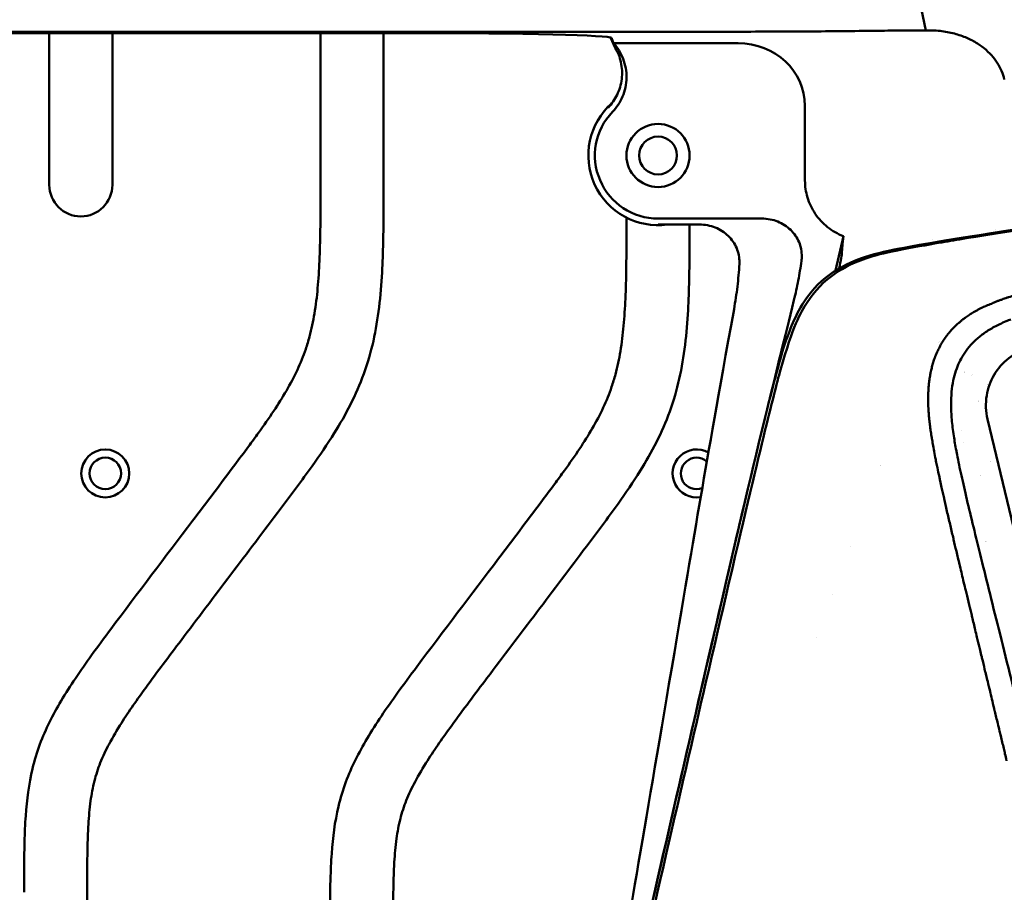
# Model space of a CAD drawing. Header units: millimetres. Extents: x 0 to 4686, y -120 to 1682.
# Tile 209 of 213: x 1272 to 1350, y 1399 to 1468. Entities that reach past the tile are written whole.
import ezdxf

# ---------------------------------------------------------------- set-up
doc = ezdxf.new("R2010")
doc.units = ezdxf.units.MM
doc.header["$LTSCALE"] = 2
doc.layers.add('Sichtbar (ISO)', color=7, linetype='Continuous', lineweight=50)

msp = doc.modelspace()

# ---------------------------------------------------------------- linework, layer by layer
at = {"layer": 'Sichtbar (ISO)'}
for p, q in [((1342.9779, 1472.193), (1344.0967, 1467.0619)), ((1328.8053, 1466.9565), (1242.6417, 1466.9565)), ((1254.5536, 1466.8462), (1303.1247, 1466.8462)), ((1274.6099, 1466.8462), (1274.6099, 1454.8156)), ((1279.6099, 1454.8156), (1279.6099, 1466.8462)), ((1296.1099, 1466.8462), (1296.1099, 1454.9914)), ((1301.1099, 1454.9914), (1301.1099, 1466.8462)), ((1319.0853, 1466.5015), (1319.4729, 1465.6864)), ((1319.1818, 1466.4609), (1319.34, 1466.0399)), ((1319.3401, 1466.0399), (1329.2048, 1466.0399)), ((1349.6099, 1464.6869), (1349.6099, 1464.6873)), ((1334.5065, 1455.1578), (1334.5065, 1461.0849)), ((1320.3599, 1452.2214), (1320.3599, 1452.0033)), ((1322.8599, 1452.1471), (1331.1046, 1452.1471)), ((1326.1487, 1451.6757), (1322.8599, 1451.6757)), ((1349.6099, 1451.2582), (1349.6099, 1451.2593)), ((1337.5597, 1450.7472), (1336.9203, 1448.0212)), ((1344.6099, 1450.5212), (1344.6099, 1450.5208)), ((1349.217, 1445.3705), (1349.217, 1445.3705)), ((1345.1099, 1442.2877), (1345.1099, 1442.2877)), ((1345.1602, 1442.374), (1345.1603, 1442.374)), ((1348.5469, 1442.9448), (1348.5471, 1442.9448)), ((1360.46, 1388.401), (1348.9734, 1436.2478)), ((1338.1099, 1426.1889), (1338.1099, 1426.1892)), ((1336.702, 1422.3971), (1336.7021, 1422.3971)), ((1335.4194, 1418.9423), (1335.4194, 1418.9423)), ((1349.1099, 1414.9577), (1349.1099, 1414.9578)), ((1277.6099, 1386.3274), (1277.6099, 1398.7601))]:
    msp.add_line(p, q, dxfattribs=at)
for centre, radius in [((1322.8599, 1457.1471), 2.5), ((1322.8599, 1457.1471), 1.5), ((1279.0449, 1431.9521), 1.9), ((1279.0449, 1431.9521), 1.25)]:
    msp.add_circle(centre, radius, dxfattribs=at)
for centre, radius, start, end in [((1322.8599, 1457.1471), 5.5238, 131.222085, 277.897408), ((1322.8599, 1457.1471), 5, 136.241404, 270.000274), ((1322.8599, 1457.1471), 1.5, 90.000223, 269.999777), ((1277.1099, 1454.8156), 2.5, 180, 0), ((1345.6099, 1434.6471), 5.5, 81.00305, 81.003363), ((1345.6099, 1434.6471), 5.5, 74.040146, 74.040264), ((1345.6099, 1434.6471), 5.5, 67.199031, 67.199162), ((1345.6099, 1434.6471), 4, 82.212175, 82.212457), ((1345.6099, 1434.6471), 5.5, 52.104438, 52.104808), ((1345.6099, 1434.6471), 4, 48.734235, 48.73579), ((1345.6099, 1434.6471), 4, 38.353172, 38.354595), ((1345.6099, 1434.6471), 1.5, 68.480044, 68.480489), ((1345.6099, 1434.6471), 1.5, 141.607072, 141.607765), ((1345.6099, 1434.6471), 1.5, 27.854156, 27.854946), ((1325.9149, 1431.9521), 1.9, 60.620032, 279.773462), ((1345.6099, 1434.6471), 1.5, 350.08678, 350.087335), ((1325.9149, 1431.9521), 1.25, 49.655083, 290.733895), ((1345.6099, 1434.6471), 1.5, 237.441075, 237.442384), ((1345.6099, 1434.6471), 1.5, 308.960565, 308.96171), ((1345.6099, 1434.6471), 4, 333.744786, 333.746819), ((1345.6099, 1434.6471), 5.5, 201.633538, 201.6348), ((1345.6099, 1434.6471), 4, 314.546579, 314.547157), ((1345.6099, 1434.6471), 4, 266.647083, 266.647383), ((1345.6099, 1434.6471), 5.5, 271.11777, 271.11791), ((1345.6099, 1434.6471), 5.5, 289.426539, 289.426669), ((1355.6099, 1419.1471), 10, 132.43536, 132.435445)]:
    msp.add_arc(centre, radius, start, end, dxfattribs=at)
for centre, major_axis, ratio, start_param, end_param in [((1301.4813, 1466.4172), (17.7012, 0.0399), 0.0241342, 0.0090084, 1.4777633), ((1329.1548, 1461.0382), (5.3407, 0.3665), 0.9340121, 6.2191739, 7.7806421)]:
    msp.add_ellipse(centre, major_axis=major_axis, ratio=ratio, start_param=start_param, end_param=end_param, dxfattribs=at)
for points, knots in [([(1354.2919, 1464.0058), (1354.1717, 1464.5526), (1353.9556, 1465.3251), (1352.8773, 1467.2893), (1352.3257, 1467.9625), (1351.3379, 1469.0158), (1350.5777, 1469.7122), (1348.6594, 1470.9526), (1347.7253, 1471.4176), (1346.7582, 1471.7881)], [-1.3447226, -1.3447226, -1.3447226, -1.3447226, -1.0054582, -1.0054582, -0.6879657, -0.6879657, -0.3106898, -0.3106898, -0.0000009, -0.0000009, -0.0000009, -0.0000009]), ([(1328.8053, 1466.9565), (1330.6945, 1466.9565), (1332.5833, 1466.9621), (1336.2659, 1466.9843), (1338.0598, 1467.0007), (1339.7601, 1467.0223)], [0.0000864, 0.0000864, 0.0000864, 0.0000864, 0.5668526, 0.5668526, 1.1336186, 1.1336186, 1.1336186, 1.1336186]), ([(1339.7601, 1467.0223), (1340.4513, 1467.031), (1341.1611, 1467.0387), (1342.6095, 1467.0519), (1343.3481, 1467.0574), (1344.0967, 1467.0619)], [0.00010337, 0.00010337, 0.00010337, 0.00010337, 0.23020213, 0.23020213, 0.46026802, 0.46026802, 0.46026802, 0.46026802]), ([(1344.0967, 1467.0619), (1344.2282, 1467.064), (1344.3615, 1467.0635), (1344.6305, 1467.0563), (1344.7666, 1467.0497), (1344.9038, 1467.0395)], [0.00000933, 0.00000933, 0.00000933, 0.00000933, 0.04673103, 0.04673103, 0.093450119, 0.093450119, 0.093450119, 0.093450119]), ([(1344.9038, 1467.0395), (1345.3172, 1467.0087), (1346.1026, 1466.8899), (1347.1246, 1466.5765), (1348.002, 1466.1536), (1348.7253, 1465.6537), (1349.3098, 1465.0935), (1349.7652, 1464.4946), (1350.104, 1463.8461), (1350.2511, 1463.3976), (1350.3056, 1463.1714)], [0.00000231, 0.00000231, 0.00000231, 0.00000231, 0.125, 0.25, 0.375, 0.5, 0.625, 0.75, 0.875, 0.999999, 0.999999, 0.999999, 0.999999]), ([(1318.9019, 1460.9247), (1319.193, 1461.2298), (1319.4341, 1461.579), (1319.8048, 1462.3534), (1319.9276, 1462.7758), (1320.0327, 1463.6514), (1320.0117, 1464.0989), (1319.8298, 1464.9387), (1319.6798, 1465.3275), (1319.4729, 1465.6864)], [-0.51537249, -0.51537249, -0.51537249, -0.51537249, -0.38886069, -0.38886069, -0.25778758, -0.25778758, -0.12429972, -0.12429972, -0.00001932, -0.00001932, -0.00001932, -0.00001932]), ([(1319.34, 1466.04), (1319.6633, 1465.6786), (1319.9183, 1465.2616), (1320.2773, 1464.3294), (1320.3679, 1463.8184), (1320.3507, 1462.7899), (1320.2429, 1462.282), (1319.8525, 1461.3627), (1319.5837, 1460.9549), (1319.2486, 1460.6052)], [-0.59933294, -0.59933294, -0.59933294, -0.59933294, -0.45390465, -0.45390465, -0.29964583, -0.29964583, -0.14531159, -0.14531159, -0.00000103, -0.00000103, -0.00000103, -0.00000103]), ([(1319.34, 1466.04), (1319.3621, 1465.9811), (1319.3843, 1465.9221), (1319.4286, 1465.8043), (1319.4507, 1465.7453), (1319.4729, 1465.6864)], [0.0000083, 0.0000083, 0.0000083, 0.0000083, 0.6753054, 0.6753054, 1.3505685, 1.3505685, 1.3505685, 1.3505685]), ([(1272.6099, 1398.7601), (1272.6099, 1400.0952), (1272.6099, 1401.4309), (1272.6463, 1402.7652), (1272.6651, 1403.4535), (1272.6936, 1404.1414), (1272.7423, 1404.8285), (1272.8312, 1406.0826), (1272.9875, 1407.3342), (1273.2798, 1408.557), (1273.4366, 1409.2128), (1273.6325, 1409.8603), (1273.8674, 1410.4925), (1274.3124, 1411.6907), (1274.8974, 1412.8336), (1275.5509, 1413.9335), (1275.909, 1414.5363), (1276.2878, 1415.1261), (1276.6784, 1415.7082), (1277.0951, 1416.3289), (1277.5252, 1416.9409), (1277.963, 1417.5473), (1278.4652, 1418.243), (1278.9773, 1418.9314), (1279.4909, 1419.6187), (1281.6346, 1422.4873), (1283.8035, 1425.3367), (1285.9654, 1428.1919), (1287.0854, 1429.671), (1288.2035, 1431.1515), (1289.3166, 1432.6353), (1289.6775, 1433.1165), (1290.038, 1433.5979), (1290.3958, 1434.0817), (1290.6643, 1434.4446), (1290.9313, 1434.8088), (1291.1952, 1435.1748), (1291.6083, 1435.7476), (1292.0139, 1436.325), (1292.4047, 1436.9131), (1293.0971, 1437.9555), (1293.7426, 1439.0318), (1294.2702, 1440.1655), (1294.5184, 1440.6988), (1294.7404, 1441.2447), (1294.9307, 1441.8011), (1295.0426, 1442.1281), (1295.1435, 1442.4588), (1295.2337, 1442.7923), (1295.3969, 1443.3955), (1295.5251, 1444.0081), (1295.6277, 1444.6247), (1295.7379, 1445.2874), (1295.8186, 1445.9545), (1295.8802, 1446.6233), (1295.9466, 1447.3433), (1295.9909, 1448.0651), (1296.0223, 1448.7874), (1296.0567, 1449.5782), (1296.0756, 1450.3695), (1296.0878, 1451.1608), (1296.1075, 1452.4375), (1296.1099, 1453.7145), (1296.1099, 1454.9914)], [0, 0, 0, 0, 0.0635995, 0.0635995, 0.0635995, 0.0964043, 0.0964043, 0.0964043, 0.1562837, 0.1562837, 0.1562837, 0.1883996, 0.1883996, 0.1883996, 0.249265, 0.249265, 0.249265, 0.2826229, 0.2826229, 0.2826229, 0.3181967, 0.3181967, 0.3181967, 0.3590107, 0.3590107, 0.3590107, 0.5293564, 0.5293564, 0.5293564, 0.6176027, 0.6176027, 0.6176027, 0.6462194, 0.6462194, 0.6462194, 0.6676879, 0.6676879, 0.6676879, 0.7012806, 0.7012806, 0.7012806, 0.7608135, 0.7608135, 0.7608135, 0.7888142, 0.7888142, 0.7888142, 0.8052717, 0.8052717, 0.8052717, 0.8350382, 0.8350382, 0.8350382, 0.8670329, 0.8670329, 0.8670329, 0.9014725, 0.9014725, 0.9014725, 0.9391743, 0.9391743, 0.9391743, 1, 1, 1, 1]), ([(1301.1099, 1454.9914), (1301.1099, 1453.416), (1301.1098, 1451.8404), (1301.0741, 1450.2654), (1301.0561, 1449.4705), (1301.029, 1448.6758), (1300.9853, 1447.8818), (1300.9346, 1446.959), (1300.8615, 1446.0372), (1300.7497, 1445.1198), (1300.64, 1444.2205), (1300.4932, 1443.3254), (1300.2937, 1442.4416), (1300.0947, 1441.5602), (1299.8434, 1440.6901), (1299.5349, 1439.8408), (1299.233, 1439.0096), (1298.8763, 1438.1984), (1298.478, 1437.4082), (1298.0883, 1436.6352), (1297.6588, 1435.8824), (1297.2014, 1435.1473), (1296.6476, 1434.2573), (1296.0527, 1433.3933), (1295.443, 1432.5402), (1294.6247, 1431.3954), (1293.7796, 1430.2702), (1292.933, 1429.1462), (1291.6245, 1427.4091), (1290.3125, 1425.6749), (1288.9998, 1423.9409), (1287.6827, 1422.2011), (1286.365, 1420.4615), (1285.0504, 1418.7199), (1284.1101, 1417.4742), (1283.1715, 1416.2275), (1282.2536, 1414.9649), (1281.5885, 1414.05), (1280.9342, 1413.1267), (1280.3275, 1412.1726), (1279.9825, 1411.6302), (1279.6529, 1411.0778), (1279.3508, 1410.5104), (1279.0931, 1410.0266), (1278.8554, 1409.5318), (1278.653, 1409.0228), (1278.4664, 1408.5536), (1278.3097, 1408.0723), (1278.1851, 1407.5832), (1278.0525, 1407.0627), (1277.9563, 1406.5335), (1277.8832, 1406.0014), (1277.7983, 1405.3834), (1277.7447, 1404.7615), (1277.7075, 1404.1387), (1277.6792, 1403.6641), (1277.6604, 1403.1889), (1277.6473, 1402.7136), (1277.6359, 1402.298), (1277.6288, 1401.8823), (1277.6236, 1401.4665), (1277.6123, 1400.5644), (1277.6099, 1399.6623), (1277.6099, 1398.7601)], [0, 0, 0, 0, 0.075046, 0.075046, 0.075046, 0.1129229, 0.1129229, 0.1129229, 0.1569453, 0.1569453, 0.1569453, 0.200099, 0.200099, 0.200099, 0.2431301, 0.2431301, 0.2431301, 0.2852442, 0.2852442, 0.2852442, 0.3264448, 0.3264448, 0.3264448, 0.3763269, 0.3763269, 0.3763269, 0.443263, 0.443263, 0.443263, 0.5467097, 0.5467097, 0.5467097, 0.6505088, 0.6505088, 0.6505088, 0.724752, 0.724752, 0.724752, 0.7785569, 0.7785569, 0.7785569, 0.809146, 0.809146, 0.809146, 0.8352317, 0.8352317, 0.8352317, 0.8592736, 0.8592736, 0.8592736, 0.8848531, 0.8848531, 0.8848531, 0.9145683, 0.9145683, 0.9145683, 0.9372192, 0.9372192, 0.9372192, 0.9570244, 0.9570244, 0.9570244, 1, 1, 1, 1]), ([(1320.2055, 1388.2956), (1320.2467, 1388.4775), (1320.2883, 1388.6613), (1322.4179, 1398.0551), (1325.1033, 1409.7589), (1331.2266, 1436.1922), (1332.2693, 1440.3287), (1333.3982, 1443.6163), (1333.9786, 1445.0769), (1335.6745, 1447.1552), (1336.483, 1447.8163), (1339.0682, 1449.19), (1340.5331, 1449.522), (1348.6096, 1450.9497), (1359.6588, 1452.5772), (1377.7102, 1455.2223)], [-25.3526164, -25.3526164, -25.3526164, -25.3526164, -25.273079, -25.273079, -21.3302568, -21.3302568, -14.2017749, -14.2017749, -10.9447154, -10.9447154, -8.7828271, -8.7828271, -5.4732498, -5.4732498, -0.000001, -0.000001, -0.000001, -0.000001]), ([(1320.4346, 1388.2932), (1321.2974, 1392.1124), (1322.394, 1396.9213), (1325.2234, 1409.2392), (1326.7922, 1416.0262), (1330.9869, 1434.0116), (1331.9764, 1438.0468), (1333.5502, 1443.6418), (1334.1374, 1444.6598), (1335.2801, 1446.4234), (1335.9933, 1447.1785), (1337.5805, 1448.2562), (1338.4991, 1448.7491), (1340.2711, 1449.2765), (1340.9613, 1449.4549), (1343.3092, 1449.9113), (1344.7827, 1450.1645), (1345.9841, 1450.3697), (1346.563, 1450.4666), (1351.2397, 1451.2263), (1356.6571, 1452.053), (1367.3086, 1453.6591), (1373.9723, 1454.6554), (1377.6535, 1455.2054)], [1.3356497, 1.3356497, 1.3356497, 1.3356497, 1.6937313, 1.6937313, 2.056439, 2.056439, 2.7524524, 2.7524524, 3.8919127, 3.8919127, 5.1641949, 5.1641949, 6.0936505, 6.0936505, 6.4205207, 6.4205207, 6.6575917, 6.6575917, 6.9173987, 6.9173987, 8.3510463, 8.3510463, 9.5536694, 9.5536694, 9.5536694, 9.5536694]), ([(1334.5065, 1455.1578), (1334.5067, 1454.7077), (1334.571, 1454.2609), (1334.8374, 1453.3628), (1335.0481, 1452.9221), (1335.595, 1452.1251), (1335.925, 1451.774), (1336.6831, 1451.1733), (1337.1075, 1450.9292), (1337.5597, 1450.7472)], [-0.57157007, -0.57157007, -0.57157007, -0.57157007, -0.43644571, -0.43644571, -0.29029172, -0.29029172, -0.14622455, -0.14622455, -0.00000099, -0.00000099, -0.00000099, -0.00000099]), ([(1296.8599, 1395.7721), (1296.8599, 1397.1072), (1296.8599, 1398.4428), (1296.8963, 1399.7772), (1296.9151, 1400.4654), (1296.9436, 1401.1533), (1296.9923, 1401.8404), (1297.0812, 1403.0946), (1297.2375, 1404.3461), (1297.5298, 1405.5689), (1297.6866, 1406.2247), (1297.8825, 1406.8723), (1298.1174, 1407.5045), (1298.5624, 1408.7026), (1299.1474, 1409.8456), (1299.8009, 1410.9454), (1300.159, 1411.5482), (1300.5378, 1412.1381), (1300.9284, 1412.7201), (1301.3451, 1413.3409), (1301.7752, 1413.9528), (1302.213, 1414.5592), (1302.7152, 1415.2549), (1303.2273, 1415.9433), (1303.7409, 1416.6306), (1305.8846, 1419.4992), (1308.0535, 1422.3487), (1310.2154, 1425.2038), (1311.3354, 1426.6829), (1312.4535, 1428.1635), (1313.5666, 1429.6473), (1313.9275, 1430.1284), (1314.288, 1430.6099), (1314.6458, 1431.0936), (1314.9143, 1431.4565), (1315.1813, 1431.8207), (1315.4452, 1432.1868), (1315.8583, 1432.7596), (1316.2639, 1433.3369), (1316.6547, 1433.9251), (1317.3471, 1434.9674), (1317.9926, 1436.0438), (1318.5202, 1437.1775), (1318.7684, 1437.7107), (1318.9904, 1438.2567), (1319.1807, 1438.8131), (1319.2926, 1439.1401), (1319.3935, 1439.4707), (1319.4837, 1439.8042), (1319.6469, 1440.4074), (1319.7751, 1441.0201), (1319.8777, 1441.6366), (1319.9879, 1442.2993), (1320.0686, 1442.9665), (1320.1302, 1443.6353), (1320.1966, 1444.3552), (1320.2409, 1445.0771), (1320.2723, 1445.7994), (1320.3067, 1446.5901), (1320.3256, 1447.3814), (1320.3378, 1448.1728), (1320.3575, 1449.4495), (1320.3599, 1450.7264), (1320.3599, 1452.0033)], [0, 0, 0, 0, 0.0635995, 0.0635995, 0.0635995, 0.0964043, 0.0964043, 0.0964043, 0.1562837, 0.1562837, 0.1562837, 0.1883996, 0.1883996, 0.1883996, 0.249265, 0.249265, 0.249265, 0.2826229, 0.2826229, 0.2826229, 0.3181967, 0.3181967, 0.3181967, 0.3590107, 0.3590107, 0.3590107, 0.5293564, 0.5293564, 0.5293564, 0.6176027, 0.6176027, 0.6176027, 0.6462194, 0.6462194, 0.6462194, 0.6676879, 0.6676879, 0.6676879, 0.7012806, 0.7012806, 0.7012806, 0.7608135, 0.7608135, 0.7608135, 0.7888142, 0.7888142, 0.7888142, 0.8052717, 0.8052717, 0.8052717, 0.8350382, 0.8350382, 0.8350382, 0.8670329, 0.8670329, 0.8670329, 0.9014725, 0.9014725, 0.9014725, 0.9391743, 0.9391743, 0.9391743, 1, 1, 1, 1]), ([(1325.3599, 1451.6757), (1325.3597, 1450.2095), (1325.3573, 1448.7431), (1325.3241, 1447.2774), (1325.3061, 1446.4824), (1325.279, 1445.6877), (1325.2353, 1444.8937), (1325.1846, 1443.9709), (1325.1115, 1443.0492), (1324.9997, 1442.1318), (1324.89, 1441.2325), (1324.7432, 1440.3374), (1324.5437, 1439.4535), (1324.3447, 1438.5722), (1324.0934, 1437.7021), (1323.7849, 1436.8528), (1323.483, 1436.0216), (1323.1263, 1435.2103), (1322.728, 1434.4202), (1322.3383, 1433.6472), (1321.9088, 1432.8944), (1321.4514, 1432.1593), (1320.8976, 1431.2693), (1320.3027, 1430.4053), (1319.693, 1429.5522), (1318.8747, 1428.4074), (1318.0296, 1427.2822), (1317.183, 1426.1582), (1315.8745, 1424.4211), (1314.5625, 1422.6868), (1313.2498, 1420.9529), (1311.9327, 1419.213), (1310.615, 1417.4735), (1309.3004, 1415.7319), (1308.3601, 1414.4862), (1307.4215, 1413.2394), (1306.5036, 1411.9769), (1305.8385, 1411.0619), (1305.1842, 1410.1386), (1304.5775, 1409.1845), (1304.2325, 1408.6421), (1303.9029, 1408.0897), (1303.6008, 1407.5223), (1303.3431, 1407.0385), (1303.1054, 1406.5438), (1302.903, 1406.0347), (1302.7164, 1405.5656), (1302.5597, 1405.0842), (1302.4351, 1404.5951), (1302.3025, 1404.0747), (1302.2063, 1403.5455), (1302.1332, 1403.0134), (1302.0483, 1402.3953), (1301.9947, 1401.7734), (1301.9575, 1401.1507), (1301.9292, 1400.676), (1301.9104, 1400.2009), (1301.8973, 1399.7256), (1301.8859, 1399.31), (1301.8788, 1398.8942), (1301.8736, 1398.4785), (1301.8623, 1397.5764), (1301.8599, 1396.6742), (1301.8599, 1395.7721)], [0.00520236, 0.00520236, 0.00520236, 0.00520236, 0.07504599, 0.07504599, 0.07504599, 0.11292292, 0.11292292, 0.11292292, 0.15694532, 0.15694532, 0.15694532, 0.20009904, 0.20009904, 0.20009904, 0.24313014, 0.24313014, 0.24313014, 0.28524424, 0.28524424, 0.28524424, 0.32644481, 0.32644481, 0.32644481, 0.37632687, 0.37632687, 0.37632687, 0.44326295, 0.44326295, 0.44326295, 0.54670974, 0.54670974, 0.54670974, 0.6505088, 0.6505088, 0.6505088, 0.72475204, 0.72475204, 0.72475204, 0.77855695, 0.77855695, 0.77855695, 0.809146, 0.809146, 0.809146, 0.83523166, 0.83523166, 0.83523166, 0.85927362, 0.85927362, 0.85927362, 0.88485306, 0.88485306, 0.88485306, 0.9145683, 0.9145683, 0.9145683, 0.93721924, 0.93721924, 0.93721924, 0.95702441, 0.95702441, 0.95702441, 1, 1, 1, 1]), ([(1329.307, 1448.549), (1329.3092, 1448.5913), (1329.3109, 1448.633), (1329.3114, 1448.674), (1329.3161, 1449.0366), (1329.2328, 1449.4637), (1328.9494, 1450.1418), (1328.6961, 1450.5098), (1328.1517, 1451.0399), (1327.7604, 1451.291), (1327.0268, 1451.5856), (1326.5517, 1451.6757), (1326.1487, 1451.6757)], [1.8258946, 1.8258946, 1.8258946, 1.8258946, 1.83817574, 1.83817574, 1.83817574, 1.94696117, 1.94696117, 2.05866012, 2.05866012, 2.17490139, 2.17490139, 2.2958071, 2.2958071, 2.2958071, 2.2958071]), ([(1331.1046, 1452.1471), (1331.5054, 1452.1471), (1331.9779, 1452.0572), (1332.7081, 1451.7634), (1333.0978, 1451.5125), (1333.6406, 1450.9829), (1333.8934, 1450.6147), (1334.1765, 1449.9362), (1334.2599, 1449.5085), (1334.2553, 1449.1454), (1334.2539, 1449.0324), (1334.2438, 1448.9133), (1334.2288, 1448.7925)], [1.37744321, 1.37744321, 1.37744321, 1.37744321, 1.49768618, 1.49768618, 1.61356204, 1.61356204, 1.725199, 1.725199, 1.83413476, 1.83413476, 1.83413476, 1.86804482, 1.86804482, 1.86804482, 1.86804482]), ([(1337.4366, 1449.4698), (1337.4365, 1449.5948), (1337.4473, 1449.7672), (1337.4882, 1450.1922), (1337.5191, 1450.4501), (1337.5597, 1450.7472)], [-0.66779481, -0.66779481, -0.66779481, -0.66779481, -0.33662077, -0.33662077, -0.0000011, -0.0000011, -0.0000011, -0.0000011]), ([(1337.2133, 1448.1979), (1337.2794, 1448.5203), (1337.3326, 1448.7926), (1337.4141, 1449.2479), (1337.4367, 1449.4062), (1337.4366, 1449.4697)], [-0.3138284, -0.3138284, -0.3138284, -0.3138284, -0.16828214, -0.16828214, -0.00004981, -0.00004981, -0.00004981, -0.00004981]), ([(1328.8828, 1444.98), (1328.9896, 1445.5711), (1329.0786, 1446.1652), (1329.2201, 1447.3557), (1329.2727, 1447.9518), (1329.307, 1448.549)], [0.0000029, 0.0000029, 0.0000029, 0.0000029, 0.18019556, 0.18019556, 0.35966356, 0.35966356, 0.35966356, 0.35966356]), ([(1334.2288, 1448.7925), (1334.1569, 1448.2723), (1334.0713, 1447.7541), (1333.8727, 1446.7208), (1333.7596, 1446.2058), (1333.6332, 1445.694)], [0.0000022, 0.0000022, 0.0000022, 0.0000022, 0.15754191, 0.15754191, 0.31569206, 0.31569206, 0.31569206, 0.31569206]), ([(1349.297, 1445.4019), (1349.2967, 1445.4018), (1349.2964, 1445.4017), (1349.2961, 1445.4016), (1349.16, 1445.3459), (1349.0059, 1445.2961), (1348.8736, 1445.2405), (1348.8642, 1445.2366), (1348.8549, 1445.2326), (1348.8456, 1445.2286), (1348.7234, 1445.1766), (1348.6063, 1445.1224), (1348.5005, 1445.0705), (1348.4665, 1445.0538), (1348.4328, 1445.0371), (1348.3995, 1445.0203), (1348.3211, 1444.9808), (1348.2446, 1444.9409), (1348.1706, 1444.9003), (1348.1027, 1444.863), (1348.041, 1444.825), (1347.9781, 1444.7863), (1347.9433, 1444.7649), (1347.9082, 1444.7432), (1347.8714, 1444.7213)], [0.173066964, 0.173066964, 0.173066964, 0.173066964, 0.173076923, 0.173076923, 0.173076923, 0.177884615, 0.177884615, 0.177884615, 0.178225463, 0.178225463, 0.178225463, 0.182692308, 0.182692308, 0.182692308, 0.184127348, 0.184127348, 0.184127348, 0.1875, 0.1875, 0.1875, 0.190597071, 0.190597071, 0.190597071, 0.192307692, 0.192307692, 0.192307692, 0.192307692]), ([(1351.1705, 1446.0729), (1351.0075, 1446.0192), (1350.8009, 1445.9683), (1350.6269, 1445.9118), (1350.5987, 1445.9026), (1350.5707, 1445.8934), (1350.5429, 1445.8842), (1350.397, 1445.8357), (1350.2574, 1445.7865), (1350.1305, 1445.7405), (1350.0548, 1445.713), (1349.98, 1445.6856), (1349.9065, 1445.658), (1349.8334, 1445.6306), (1349.7615, 1445.603), (1349.6912, 1445.5749), (1349.5667, 1445.5253), (1349.4601, 1445.4715), (1349.3431, 1445.4213), (1349.3279, 1445.4148), (1349.3126, 1445.4083), (1349.297, 1445.4019)], [0.153906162, 0.153906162, 0.153906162, 0.153906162, 0.158653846, 0.158653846, 0.158653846, 0.159422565, 0.159422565, 0.159422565, 0.163461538, 0.163461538, 0.163461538, 0.165871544, 0.165871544, 0.165871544, 0.168269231, 0.168269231, 0.168269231, 0.172515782, 0.172515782, 0.172515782, 0.173066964, 0.173066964, 0.173066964, 0.173066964]), ([(1328.8828, 1444.98), (1326.3017, 1430.7238), (1326.153, 1429.5238), (1321.6258, 1402.9088), (1320.1572, 1394.3647), (1319.1135, 1388.2683)], [0.0000026, 0.0000026, 0.0000026, 0.0000026, 4.3464029, 4.3464029, 8.0991895, 8.0991895, 8.0991895, 8.0991895]), ([(1347.8714, 1444.7213), (1347.7733, 1444.6627), (1347.6636, 1444.6021), (1347.5628, 1444.5386), (1347.5573, 1444.5351), (1347.5518, 1444.5317), (1347.5464, 1444.5282), (1347.4412, 1444.4609), (1347.3394, 1444.3911), (1347.2407, 1444.3186), (1347.2108, 1444.2967), (1347.1808, 1444.2745), (1347.151, 1444.2523), (1347.0826, 1444.2012), (1347.0154, 1444.1498), (1346.9532, 1444.1), (1346.8826, 1444.0436), (1346.8184, 1443.9893), (1346.7412, 1443.9223), (1346.7208, 1443.9045), (1346.6994, 1443.8858), (1346.6768, 1443.8659), (1346.5691, 1443.771), (1346.458, 1443.6681), (1346.3464, 1443.5579), (1346.3378, 1443.5494), (1346.3292, 1443.5409), (1346.3208, 1443.5324), (1346.2194, 1443.4309), (1346.1276, 1443.3309), (1346.0383, 1443.2278), (1345.9876, 1443.1693), (1345.9378, 1443.1098), (1345.8887, 1443.0495), (1345.8441, 1442.9945), (1345.8001, 1442.9387), (1345.7567, 1442.8823), (1345.6658, 1442.7639), (1345.5778, 1442.6426), (1345.4991, 1442.5231), (1345.4842, 1442.5005), (1345.4696, 1442.478), (1345.4554, 1442.4555), (1345.3941, 1442.359), (1345.3379, 1442.2631), (1345.2827, 1442.1651), (1345.2147, 1442.0443), (1345.1482, 1441.9202), (1345.0867, 1441.7951), (1345.0804, 1441.7822), (1345.0741, 1441.7693), (1345.0679, 1441.7564), (1345.0137, 1441.6439), (1344.9631, 1441.5302), (1344.9129, 1441.4114), (1344.857, 1441.2788), (1344.8016, 1441.1399), (1344.7577, 1441.0153), (1344.7139, 1440.8908), (1344.6813, 1440.7808), (1344.6471, 1440.663), (1344.6129, 1440.5453), (1344.5805, 1440.4254), (1344.5504, 1440.3049), (1344.5203, 1440.1844), (1344.4942, 1440.066), (1344.4678, 1439.9356), (1344.4498, 1439.8464), (1344.4315, 1439.7517), (1344.4171, 1439.6697), (1344.4105, 1439.6318), (1344.4046, 1439.5967), (1344.3998, 1439.5661), (1344.3846, 1439.4694), (1344.3728, 1439.3815), (1344.3624, 1439.2987), (1344.3531, 1439.2242), (1344.344, 1439.1475), (1344.3353, 1439.0684), (1344.3344, 1439.0596), (1344.3334, 1439.0508), (1344.3325, 1439.0419), (1344.3229, 1438.9535), (1344.3153, 1438.8675), (1344.308, 1438.7783), (1344.3007, 1438.6892), (1344.2937, 1438.5969), (1344.2887, 1438.5106), (1344.2882, 1438.5006), (1344.2876, 1438.4907), (1344.2871, 1438.4809), (1344.283, 1438.4057), (1344.2803, 1438.3343), (1344.2778, 1438.2614), (1344.2751, 1438.179), (1344.2727, 1438.0945), (1344.2712, 1438.0088), (1344.2704, 1437.9649), (1344.2698, 1437.9208), (1344.2696, 1437.8768), (1344.2693, 1437.8348), (1344.2693, 1437.7929), (1344.2695, 1437.7517), (1344.2701, 1437.6675), (1344.2717, 1437.5861), (1344.2741, 1437.489), (1344.2761, 1437.407), (1344.2786, 1437.314), (1344.2823, 1437.2204), (1344.283, 1437.203), (1344.2838, 1437.1856), (1344.2845, 1437.1683), (1344.2895, 1437.0575), (1344.2962, 1436.9487), (1344.3041, 1436.8343), (1344.3119, 1436.7199), (1344.3212, 1436.6042), (1344.3321, 1436.4881), (1344.3325, 1436.4832), (1344.333, 1436.4783), (1344.3334, 1436.4735), (1344.3442, 1436.3622), (1344.3577, 1436.2505), (1344.3715, 1436.1252), (1344.3858, 1435.9944), (1344.4004, 1435.8487), (1344.4184, 1435.7018), (1344.4211, 1435.6802), (1344.4238, 1435.6585), (1344.4266, 1435.6368), (1344.4428, 1435.5112), (1344.4612, 1435.384), (1344.4807, 1435.2503), (1344.5036, 1435.0935), (1344.5283, 1434.9343), (1344.555, 1434.7733), (1344.5579, 1434.7563), (1344.5608, 1434.7392), (1344.5637, 1434.722), (1344.5886, 1434.5772), (1344.6171, 1434.4281), (1344.6455, 1434.2664), (1344.676, 1434.0926), (1344.7063, 1433.9042), (1344.7408, 1433.7116), (1344.7422, 1433.7036), (1344.7437, 1433.6956), (1344.7451, 1433.6876), (1344.7814, 1433.4867), (1344.8224, 1433.2817), (1344.8658, 1433.0631), (1344.8964, 1432.9087), (1344.9279, 1432.7524), (1344.9604, 1432.5948), (1344.974, 1432.5292), (1344.9876, 1432.4635), (1345.0015, 1432.3975), (1345.0487, 1432.1727), (1345.1014, 1431.9426), (1345.1568, 1431.6844), (1345.1792, 1431.5801), (1345.202, 1431.4713), (1345.2254, 1431.3593), (1345.2601, 1431.194), (1345.296, 1431.0217), (1345.3337, 1430.8471), (1345.3943, 1430.5666), (1345.4596, 1430.2799), (1345.527, 1429.9832), (1345.53, 1429.97), (1345.533, 1429.9568), (1345.536, 1429.9436), (1345.6065, 1429.6327), (1345.6791, 1429.3107), (1345.7588, 1428.9687), (1345.7986, 1428.7976), (1345.8403, 1428.6214), (1345.8821, 1428.4448), (1345.9238, 1428.2683), (1345.9657, 1428.0914), (1346.0062, 1427.9183), (1346.0872, 1427.5719), (1346.1624, 1427.2411), (1346.2446, 1426.8893), (1346.2589, 1426.8282), (1346.2733, 1426.7664), (1346.288, 1426.7041), (1346.3577, 1426.4079), (1346.4313, 1426.0997), (1346.5051, 1425.7904), (1346.5858, 1425.4517), (1346.6668, 1425.1117), (1346.7563, 1424.7372), (1346.7657, 1424.6978), (1346.7752, 1424.658), (1346.7848, 1424.6178), (1346.8857, 1424.1953), (1346.9981, 1423.7264), (1347.0842, 1423.3679), (1347.1502, 1423.0928), (1347.2008, 1422.8828), (1347.2519, 1422.6703), (1347.2673, 1422.6059), (1347.2829, 1422.5413), (1347.2989, 1422.4745), (1347.3679, 1422.1876), (1347.4461, 1421.8618), (1347.523, 1421.5429), (1347.5886, 1421.2713), (1347.6533, 1421.0048), (1347.7212, 1420.7214), (1347.7329, 1420.6722), (1347.7448, 1420.6225), (1347.7568, 1420.5722), (1347.8378, 1420.232), (1347.9241, 1419.8634), (1347.9971, 1419.5607), (1348.0489, 1419.3457), (1348.094, 1419.1639), (1348.1385, 1418.9834), (1348.1567, 1418.9097), (1348.1748, 1418.8362), (1348.1932, 1418.7608), (1348.2566, 1418.5007), (1348.3239, 1418.2175), (1348.3915, 1417.9373), (1348.4328, 1417.7661), (1348.4742, 1417.5945), (1348.5156, 1417.4219), (1348.542, 1417.312), (1348.5684, 1417.2016), (1348.5948, 1417.0906), (1348.6627, 1416.8054), (1348.7312, 1416.5021), (1348.7968, 1416.2299), (1348.818, 1416.1417), (1348.839, 1416.0568), (1348.8598, 1415.9737), (1348.9031, 1415.8004), (1348.9454, 1415.6351), (1348.9874, 1415.465), (1349.0496, 1415.2131), (1349.1112, 1414.9505), (1349.1751, 1414.6859), (1349.184, 1414.6488), (1349.1929, 1414.6118), (1349.2019, 1414.5748), (1349.2567, 1414.3473), (1349.3113, 1414.1204), (1349.3646, 1413.8951), (1349.4235, 1413.6461), (1349.4752, 1413.4062), (1349.5412, 1413.13), (1349.5446, 1413.1157), (1349.5481, 1413.1013), (1349.5516, 1413.0868), (1349.6226, 1412.7923), (1349.7106, 1412.4551), (1349.7918, 1412.1273), (1349.8414, 1411.9271), (1349.8885, 1411.7303), (1349.9357, 1411.5324), (1349.9658, 1411.4063), (1349.996, 1411.2797), (1350.0269, 1411.1514), (1350.1065, 1410.8218), (1350.186, 1410.492), (1350.2627, 1410.1674), (1350.2964, 1410.0246), (1350.3274, 1409.8869), (1350.3595, 1409.7446), (1350.3989, 1409.5697), (1350.4399, 1409.3879), (1350.4896, 1409.1813)], [0.19230769, 0.19230769, 0.19230769, 0.19230769, 0.19686702, 0.19686702, 0.19686702, 0.19711538, 0.19711538, 0.19711538, 0.20192308, 0.20192308, 0.20192308, 0.2033802, 0.2033802, 0.2033802, 0.20673077, 0.20673077, 0.20673077, 0.21053085, 0.21053085, 0.21053085, 0.21153846, 0.21153846, 0.21153846, 0.21634615, 0.21634615, 0.21634615, 0.21671703, 0.21671703, 0.21671703, 0.22115385, 0.22115385, 0.22115385, 0.22366939, 0.22366939, 0.22366939, 0.22596154, 0.22596154, 0.22596154, 0.23076923, 0.23076923, 0.23076923, 0.23167789, 0.23167789, 0.23167789, 0.23557692, 0.23557692, 0.23557692, 0.24038462, 0.24038462, 0.24038462, 0.24088017, 0.24088017, 0.24088017, 0.24519231, 0.24519231, 0.24519231, 0.25, 0.25, 0.25, 0.25480769, 0.25480769, 0.25480769, 0.25961538, 0.25961538, 0.25961538, 0.26442308, 0.26442308, 0.26442308, 0.2677122, 0.2677122, 0.2677122, 0.26923077, 0.26923077, 0.26923077, 0.27403846, 0.27403846, 0.27403846, 0.27836411, 0.27836411, 0.27836411, 0.27884615, 0.27884615, 0.27884615, 0.28365385, 0.28365385, 0.28365385, 0.28846154, 0.28846154, 0.28846154, 0.28901643, 0.28901643, 0.28901643, 0.29326923, 0.29326923, 0.29326923, 0.29807692, 0.29807692, 0.29807692, 0.30053401, 0.30053401, 0.30053401, 0.30288462, 0.30288462, 0.30288462, 0.30769231, 0.30769231, 0.30769231, 0.31174841, 0.31174841, 0.31174841, 0.3125, 0.3125, 0.3125, 0.31730769, 0.31730769, 0.31730769, 0.32211538, 0.32211538, 0.32211538, 0.32231693, 0.32231693, 0.32231693, 0.32692308, 0.32692308, 0.32692308, 0.33173077, 0.33173077, 0.33173077, 0.33243944, 0.33243944, 0.33243944, 0.33653846, 0.33653846, 0.33653846, 0.34134615, 0.34134615, 0.34134615, 0.34185582, 0.34185582, 0.34185582, 0.34615385, 0.34615385, 0.34615385, 0.35076983, 0.35076983, 0.35076983, 0.35096154, 0.35096154, 0.35096154, 0.35576923, 0.35576923, 0.35576923, 0.35916516, 0.35916516, 0.35916516, 0.36057692, 0.36057692, 0.36057692, 0.36538462, 0.36538462, 0.36538462, 0.36732648, 0.36732648, 0.36732648, 0.37019231, 0.37019231, 0.37019231, 0.37479575, 0.37479575, 0.37479575, 0.375, 0.375, 0.375, 0.37980769, 0.37980769, 0.37980769, 0.38221339, 0.38221339, 0.38221339, 0.38461538, 0.38461538, 0.38461538, 0.38942308, 0.38942308, 0.38942308, 0.39025837, 0.39025837, 0.39025837, 0.39423077, 0.39423077, 0.39423077, 0.39858071, 0.39858071, 0.39858071, 0.39903846, 0.39903846, 0.39903846, 0.40384615, 0.40384615, 0.40384615, 0.40753564, 0.40753564, 0.40753564, 0.40865385, 0.40865385, 0.40865385, 0.41346154, 0.41346154, 0.41346154, 0.41755782, 0.41755782, 0.41755782, 0.41826923, 0.41826923, 0.41826923, 0.42307692, 0.42307692, 0.42307692, 0.42649099, 0.42649099, 0.42649099, 0.42788462, 0.42788462, 0.42788462, 0.43269231, 0.43269231, 0.43269231, 0.43562933, 0.43562933, 0.43562933, 0.4375, 0.4375, 0.4375, 0.44230769, 0.44230769, 0.44230769, 0.44386602, 0.44386602, 0.44386602, 0.44711538, 0.44711538, 0.44711538, 0.45192308, 0.45192308, 0.45192308, 0.45259626, 0.45259626, 0.45259626, 0.45673077, 0.45673077, 0.45673077, 0.46130206, 0.46130206, 0.46130206, 0.46153846, 0.46153846, 0.46153846, 0.46634615, 0.46634615, 0.46634615, 0.46928302, 0.46928302, 0.46928302, 0.47115385, 0.47115385, 0.47115385, 0.47596154, 0.47596154, 0.47596154, 0.47807561, 0.47807561, 0.47807561, 0.48067395, 0.48067395, 0.48067395, 0.48067395]), ([(1350.8299, 1444.161), (1350.6985, 1444.1103), (1350.2213, 1443.9195), (1349.4858, 1443.5683), (1348.7185, 1443.0989), (1348.0564, 1442.5591), (1347.5031, 1441.9981), (1347.038, 1441.3331), (1346.7111, 1440.7563), (1346.4674, 1440.1035), (1346.2467, 1439.33), (1346.1175, 1438.4293), (1346.0721, 1437.4044), (1346.1257, 1436.2499), (1346.2746, 1435.0319), (1346.4257, 1434.1552), (1346.5034, 1433.7412)], [0.26608474, 0.26608474, 0.26608474, 0.26608474, 0.27272727, 0.29090909, 0.30909091, 0.32727273, 0.34545455, 0.36363636, 0.38181818, 0.4, 0.41818182, 0.43636364, 0.45454545, 0.47272727, 0.49090909, 0.50567716, 0.50567716, 0.50567716, 0.50567716]), ([(1348.9735, 1436.2478), (1348.8267, 1436.859), (1348.8087, 1437.5023), (1349.0036, 1438.6968), (1349.2001, 1439.2568), (1349.7955, 1440.265), (1350.1934, 1440.7126), (1351.1444, 1441.462), (1351.7089, 1441.7576), (1352.3098, 1441.9272)], [0.00000401, 0.00000401, 0.00000401, 0.00000401, 0.19178465, 0.19178465, 0.36900423, 0.36900423, 0.54616603, 0.54616603, 0.73306595, 0.73306595, 0.73306595, 0.73306595]), ([(1346.5034, 1433.7412), (1346.5214, 1433.6455), (1346.6384, 1433.033), (1346.8925, 1431.8195), (1347.3244, 1429.9237), (1347.8484, 1427.7634), (1348.4528, 1425.2807), (1349.1618, 1422.4346), (1349.9485, 1419.2744), (1350.841, 1415.6806), (1351.8634, 1411.5692), (1353.0176, 1406.891), (1354.3209, 1401.6925), (1355.78, 1395.7187), (1357.0983, 1390.3841), (1358.2362, 1385.735), (1359.2368, 1381.6336), (1360.0902, 1378.0397), (1360.85, 1374.927), (1361.4882, 1372.139), (1361.872, 1370.4898), (1362.0467, 1369.7199)], [0.50567716, 0.50567716, 0.50567716, 0.50567716, 0.50909091, 0.52727273, 0.54545455, 0.56363636, 0.58181818, 0.6, 0.61818182, 0.63636364, 0.65454545, 0.67272727, 0.69090909, 0.70909091, 0.72727273, 0.74545455, 0.76363636, 0.78181818, 0.8, 0.81818182, 0.83636364, 0.83636364, 0.83636364, 0.83636364]), ([(1320.2004, 1388.2967), (1322.1949, 1397.1383), (1324.77, 1408.3057), (1328.1051, 1422.7238), (1328.9055, 1426.181), (1329.6275, 1429.2405)], [0.7106883, 0.7106883, 0.7106883, 0.7106883, 1.7104926, 1.7104926, 2.309586, 2.309586, 2.309586, 2.309586])]:
    msp.add_open_spline(points, degree=3, knots=knots, dxfattribs=at)
msp.add_open_spline([(1331.726, 1437.9486), (1332.2474, 1440.0764), (1332.8586, 1442.556), (1333.6332, 1445.694)], degree=3, dxfattribs=at)

doc.saveas('drawing.dxf')
